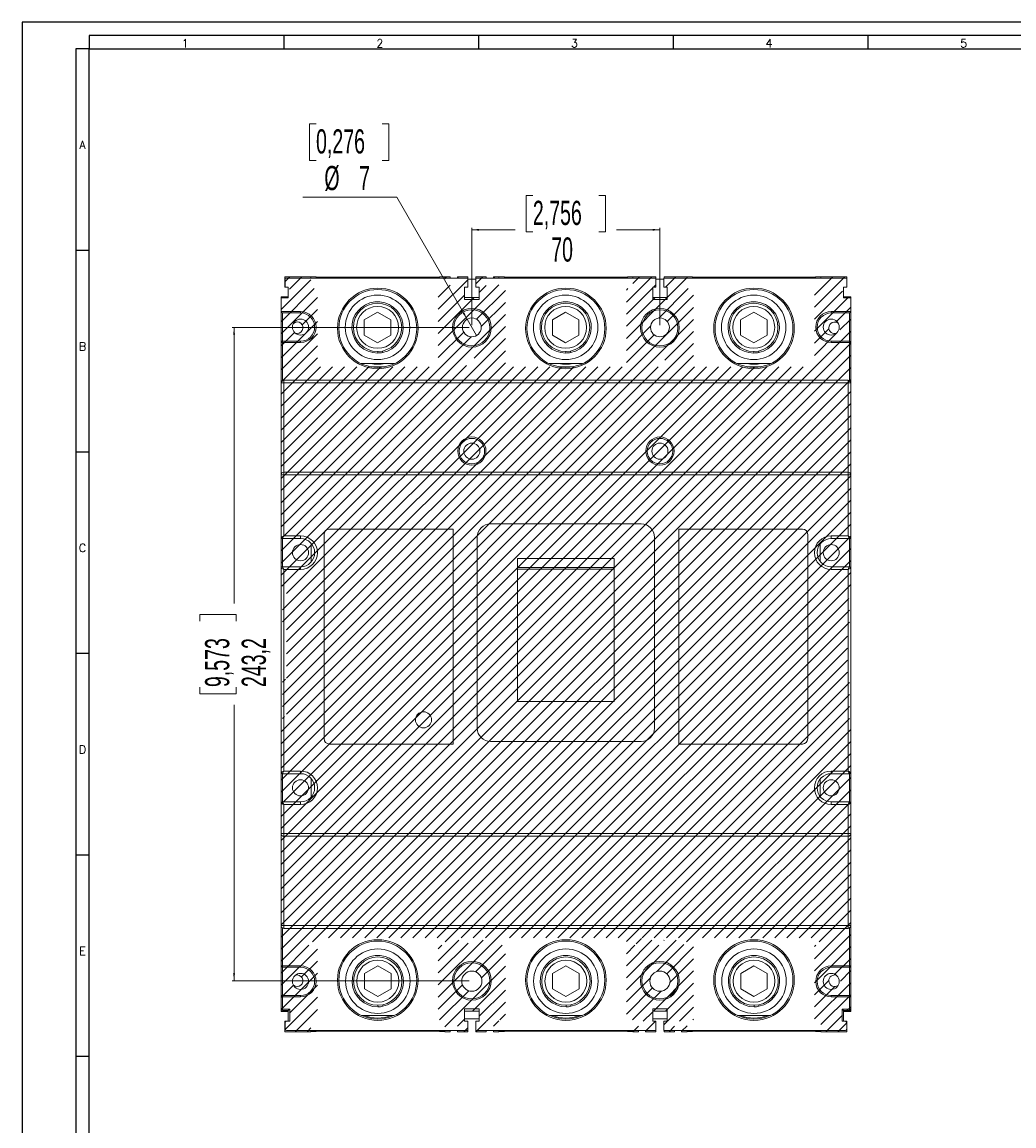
# Model space of a CAD drawing. Header units: millimetres. Extents: x 0 to 1189, y 0 to 841.
# Tile 3 of 9: x 0 to 369, y 430 to 841. Entities that reach past the tile are written whole.
import ezdxf

# ---------------------------------------------------------------- set-up
doc = ezdxf.new("R2010")
doc.units = ezdxf.units.MM
doc.layers.add('FORMATO', color=7, linetype='Continuous')
doc.styles.add('SLDTEXTSTYLE0', font='ROMANS')
doc.styles.add('SLDTEXTSTYLE1', font='TXT', dxfattribs={"width": 0.605})
doc.dimstyles.new('SLDDIMSTYLE0', dxfattribs={"dimtxt": 8.732284, "dimasz": 2.7, "dimexe": 0, "dimexo": 0.0625, "dimgap": 2.183071, "dimtad": 0, "dimdec": 1, "dimrnd": 1e-09, "dimzin": 12, "dimdsep": 46, "dimtxsty": 'SLDTEXTSTYLE1', "dimsah": 1, "dimcen": 0.09, "dimadec": 0, "dimazin": 3, "dimtfac": 1, "dimtdec": 3, "dimtofl": 0, "dimtmove": 0, "dimatfit": 3, "dimfxl": 0, "dimfrac": 2, "dimtolj": 1, "dimtzin": 12, "dimarcsym": 0})
doc.dimstyles.new('SLDDIMSTYLE1', dxfattribs={"dimtxt": 8.732284, "dimasz": 2.7, "dimexe": 0, "dimexo": 0.0625, "dimgap": 2.183071, "dimtad": 0, "dimtih": 1, "dimtoh": 1, "dimdec": 1, "dimrnd": 1e-09, "dimzin": 12, "dimdsep": 46, "dimtxsty": 'SLDTEXTSTYLE1', "dimblk1": 'NONE', "dimsah": 1, "dimcen": 0, "dimadec": 0, "dimazin": 3, "dimtfac": 1, "dimtdec": 3, "dimtmove": 0, "dimatfit": 3, "dimldrblk": 'NONE', "dimfxl": 0, "dimfrac": 2, "dimtolj": 1, "dimtzin": 12, "dimarcsym": 0})

# ---------------------------------------------------------------- blocks, each defined once
blk = doc.blocks.new('_D_8')
at = {"color": 7, "linetype": 'Continuous', "lineweight": 0}
for p, q in [((166.39, 727.39), (78.14, 727.39)), ((78.89, 727.39), (78.89, 624.67)), ((66.1, 618.11), (66.1, 620.57)), ((66.1, 620.57), (79.69, 620.57)), ((79.69, 620.57), (79.69, 618.11)), ((66.1, 593.52), (66.1, 591.06)), ((79.69, 591.06), (79.69, 593.52)), ((66.1, 591.06), (79.69, 591.06)), ((78.89, 484.24), (78.89, 586.96)), ((166.39, 484.24), (78.14, 484.24))]:
    blk.add_line(p, q, dxfattribs=at)
for points in [[(78.89, 727.39), (78.54, 724.69), (79.24, 724.69)], [(78.89, 484.24), (79.24, 486.94), (78.54, 486.94)]]:
    blk.add_solid(points, dxfattribs=at)
at = {"color": 7, "linetype": 'Continuous', "lineweight": 0, "char_height": 8.996, "attachment_point": 1, "rotation": 90, "style": 'SLDTEXTSTYLE1'}
for s, insert in [('9,573', (68.1, 593.52)), ('243,2', (81.73, 593.52))]:
    blk.add_mtext(s, dxfattribs=dict(at, insert=insert))
blk = doc.blocks.new('_D_9')
at = {"color": 7, "linetype": 'Continuous', "lineweight": 0}
for p, q in [((190.1, 776.49), (187.64, 776.49)), ((187.64, 776.49), (187.64, 762.9)), ((214.69, 776.49), (217.15, 776.49)), ((217.15, 776.49), (217.15, 762.9)), ((167.39, 728.24), (167.39, 764.45)), ((237.39, 728.24), (237.39, 764.45)), ((167.39, 763.7), (183.54, 763.7)), ((187.64, 762.9), (190.1, 762.9)), ((217.15, 762.9), (214.69, 762.9)), ((237.39, 763.7), (221.25, 763.7))]:
    blk.add_line(p, q, dxfattribs=at)
for points in [[(167.39, 763.7), (170.09, 763.35), (170.09, 764.05)], [(237.39, 763.7), (234.69, 764.05), (234.69, 763.35)]]:
    blk.add_solid(points, dxfattribs=at)
at = {"color": 7, "linetype": 'Continuous', "lineweight": 0, "char_height": 8.996, "attachment_point": 1, "style": 'SLDTEXTSTYLE1'}
for s, insert in [('2,756', (190.1, 774.49)), ('70', (196.93, 760.86))]:
    blk.add_mtext(s, dxfattribs=dict(at, insert=insert))
blk = doc.blocks.new('_D_10')
at = {"color": 7, "linetype": 'Continuous', "lineweight": 0}
for p, q in [((109.4, 803.09), (106.94, 803.09)), ((106.94, 803.09), (106.94, 789.49)), ((133.99, 803.09), (136.45, 803.09)), ((136.45, 803.09), (136.45, 789.49)), ((106.94, 789.49), (109.4, 789.49)), ((136.45, 789.49), (133.99, 789.49)), ((139.41, 775.86), (104.48, 775.86)), ((165.64, 730.42), (139.41, 775.86)), ((169.14, 724.36), (165.64, 730.42))]:
    blk.add_line(p, q, dxfattribs=at)
blk.add_solid([(165.64, 730.42), (164.6, 732.93), (163.99, 732.58)], dxfattribs=at)
at = {"color": 7, "linetype": 'Continuous', "lineweight": 0, "attachment_point": 1, "style": 'SLDTEXTSTYLE1'}
for s, insert, char_height in [('0,276', (109.4, 801.09), 8.996), ('%%c', (112.5, 787.46), 8.996), ('7', (125.42, 787.46), 9)]:
    blk.add_mtext(s, dxfattribs=dict(at, insert=insert, char_height=char_height))
blk = doc.blocks.new('_NONE')

msp = doc.modelspace()

# ---------------------------------------------------------------- hatches: boundary and pattern name
at = {"linetype": 'Continuous', "lineweight": 0}
h = msp.add_hatch(dxfattribs=at)
h.set_pattern_fill('ANSI31', style=0)
h.paths.add_polyline_path([(177.49, 469.64), (179.89, 469.64), (179.89, 497.42), (176.24, 497.42), (176.24, 498.72), (179.89, 498.72), (179.89, 500.2), (224.89, 500.2), (224.89, 498.72), (228.54, 498.72), (228.54, 497.42), (224.89, 497.42), (224.89, 469.64), (227.29, 469.64), (227.29, 465.28), (229.37, 465.28), (229.37, 469.17), (232.02, 469.17), (232.02, 465.28), (235.87, 465.28), (235.87, 469.11), (234.62, 469.11), (234.62, 472.97), (240.17, 472.97), (240.17, 469.11), (238.92, 469.11), (238.92, 465.28), (242.77, 465.28), (242.77, 469.17), (245.42, 469.17), (245.42, 465.28), (247.49, 465.28), (247.49, 469.64), (249.89, 469.64), (249.89, 497.42), (246.24, 497.42), (246.24, 498.72), (249.89, 498.72), (249.89, 500.2), (294.89, 500.2), (294.89, 498.72), (298.54, 498.72), (298.54, 497.42), (294.89, 497.42), (294.89, 469.64), (297.29, 469.64), (297.29, 465.28), (306.99, 465.28), (306.99, 469.14), (305.29, 469.14), (305.29, 472.74), (308.39, 472.74), (308.39, 581.04), (307.89, 581.04), (307.89, 582.54), (307.17, 582.54), (307.17, 585.54), (307.89, 585.54), (307.89, 597.04), (307.17, 596.71), (307.17, 615.37), (307.89, 615.04), (307.89, 626.54), (307.17, 626.54), (307.17, 629.54), (307.89, 629.54), (307.89, 631.04), (308.39, 631.04), (308.39, 738.74), (305.29, 738.74), (305.29, 742.34), (306.99, 742.34), (306.99, 746.2), (297.29, 746.2), (297.29, 741.84), (294.89, 741.84), (294.89, 712.74), (249.89, 712.74), (249.89, 741.84), (247.49, 741.84), (247.49, 746.2), (238.92, 746.2), (238.92, 742.37), (240.17, 742.37), (240.17, 738.51), (234.62, 738.51), (234.62, 742.37), (235.87, 742.37), (235.87, 746.2), (227.29, 746.2), (227.29, 741.84), (224.89, 741.84), (224.89, 712.74), (179.89, 712.74), (179.89, 741.84), (177.49, 741.84), (177.49, 746.2), (175.42, 746.2), (175.42, 742.31), (172.77, 742.31), (172.77, 746.2), (168.89, 746.2), (168.89, 742.37), (170.17, 742.37), (170.17, 738.51), (164.62, 738.51), (164.62, 742.37), (165.87, 742.37), (165.87, 746.2), (162.02, 746.2), (162.02, 742.31), (159.37, 742.31), (159.37, 746.2), (157.29, 746.2), (157.29, 741.84), (154.89, 741.84), (154.89, 712.74), (109.89, 712.74), (109.89, 741.84), (107.49, 741.84), (107.49, 746.2), (97.79, 746.2), (97.79, 742.34), (99.49, 742.34), (99.49, 738.74), (96.39, 738.74), (96.39, 631.04), (96.89, 631.04), (96.89, 629.54), (98.46, 629.54), (98.46, 626.54), (96.89, 626.54), (96.89, 615.04), (98.46, 615.76), (98.46, 596.31), (96.89, 597.04), (96.89, 585.54), (98.46, 585.54), (98.46, 582.54), (96.89, 582.54), (96.89, 581.04), (96.39, 581.04), (96.39, 472.74), (99.49, 472.74), (99.49, 469.14), (97.79, 469.14), (97.79, 465.28), (107.49, 465.28), (107.49, 469.64), (109.89, 469.64), (109.89, 497.42), (106.24, 497.42), (106.24, 498.72), (109.89, 498.72), (109.89, 500.2), (154.89, 500.2), (154.89, 498.72), (158.54, 498.72), (158.54, 497.42), (154.89, 497.42), (154.89, 469.64), (157.29, 469.64), (157.29, 465.28), (159.37, 465.28), (159.37, 469.17), (162.02, 469.17), (162.02, 465.28), (165.87, 465.28), (165.87, 469.11), (164.62, 469.11), (164.62, 472.97), (170.17, 472.97), (170.17, 469.11), (168.92, 469.11), (168.92, 465.28), (172.77, 465.28), (172.77, 469.17), (175.42, 469.17), (175.42, 465.28), (177.49, 465.28)], flags=0)
edge = h.paths.add_edge_path(flags=0)
edge.add_arc((102.39, 484.24), 2.15, 0, 360)
edge = h.paths.add_edge_path(flags=0)
edge.add_arc((302.39, 727.24), 2.15, 0, 360)
edge = h.paths.add_edge_path(flags=0)
edge.add_arc((237.39, 484.09), 3.75, 0, 360)
edge = h.paths.add_edge_path(flags=0)
edge.add_arc((167.39, 727.39), 3.5, 0, 360)
h.paths.add_polyline_path([(168.79, 499.34), (168.79, 497.44), (165.99, 497.44), (165.99, 499.34), (160.54, 499.34), (160.54, 500.2), (174.24, 500.2), (174.24, 499.34)], flags=0)
h.paths.add_polyline_path([(238.79, 499.34), (238.79, 497.44), (235.99, 497.44), (235.99, 499.34), (230.54, 499.34), (230.54, 500.2), (244.24, 500.2), (244.24, 499.34)], flags=0)
edge = h.paths.add_edge_path(flags=0)
edge.add_line((169.14, 712.74), (165.65, 712.74))
edge.add_arc((167.39, 713.99), 2.15, -35.5455, 215.5455, ccw=False)
edge = h.paths.add_edge_path(flags=0)
edge.add_line((239.14, 712.74), (235.65, 712.74))
edge.add_arc((237.39, 713.99), 2.15, -35.5455, 215.5455, ccw=False)
edge = h.paths.add_edge_path(flags=0)
edge.add_arc((237.39, 727.39), 3.5, 0, 360)
edge = h.paths.add_edge_path(flags=0)
edge.add_arc((167.39, 484.09), 3.75, 0, 360)
edge = h.paths.add_edge_path(flags=0)
edge.add_arc((302.39, 484.24), 2.15, 0, 360)
edge = h.paths.add_edge_path(flags=0)
edge.add_arc((102.39, 727.24), 2.15, 0, 360)

# ---------------------------------------------------------------- linework, layer by layer
at = {"color": 7, "linetype": 'Continuous', "lineweight": 15}
for p, q in [((97.79, 742.34), (97.79, 746.2)), ((107.49, 746.2), (97.79, 746.2)), ((97.89, 745.74), (165.89, 745.74)), ((97.89, 742.34), (97.89, 745.74)), ((107.49, 746.2), (107.49, 745.74)), ((107.49, 746.17), (109.49, 746.17)), ((109.49, 745.74), (109.49, 746.17)), ((109.49, 746.05), (155.29, 746.05)), ((155.29, 746.17), (155.29, 745.74)), ((155.29, 746.17), (157.29, 746.17)), ((157.29, 745.74), (157.29, 746.2)), ((159.37, 746.2), (157.29, 746.2)), ((159.37, 746.2), (159.37, 745.74)), ((162.02, 745.74), (162.02, 746.2)), ((165.87, 746.2), (162.02, 746.2)), ((165.87, 746.2), (165.87, 745.74)), ((165.89, 742.34), (165.89, 745.74)), ((165.89, 745.34), (168.89, 745.34)), ((168.89, 745.74), (168.89, 746.2)), ((172.77, 746.2), (168.89, 746.2)), ((168.89, 745.74), (235.89, 745.74)), ((168.89, 745.74), (168.89, 742.34)), ((172.77, 746.2), (172.77, 745.74)), ((175.42, 745.74), (175.42, 746.2)), ((177.49, 746.2), (175.42, 746.2)), ((177.49, 746.2), (177.49, 745.74)), ((177.49, 746.17), (179.49, 746.17)), ((179.49, 745.74), (179.49, 746.17)), ((179.49, 746.05), (225.29, 746.05)), ((225.29, 746.17), (225.29, 745.74)), ((225.29, 746.17), (227.29, 746.17)), ((227.29, 745.74), (227.29, 746.2)), ((235.87, 746.2), (227.29, 746.2)), ((235.87, 746.2), (235.87, 745.74)), ((235.89, 742.34), (235.89, 745.74)), ((235.89, 745.34), (238.89, 745.34)), ((238.89, 745.74), (306.89, 745.74)), ((238.89, 745.74), (238.89, 742.34)), ((247.49, 746.2), (238.92, 746.2)), ((238.92, 745.74), (238.92, 746.2)), ((247.49, 746.2), (247.49, 745.74)), ((247.49, 746.17), (249.49, 746.17)), ((249.49, 745.74), (249.49, 746.17)), ((249.49, 746.05), (295.29, 746.05)), ((295.29, 746.17), (295.29, 745.74)), ((295.29, 746.17), (297.29, 746.17)), ((297.29, 745.74), (297.29, 746.2)), ((306.99, 746.2), (297.29, 746.2)), ((306.89, 745.74), (306.89, 742.34)), ((306.99, 746.2), (306.99, 742.34)), ((97.79, 742.34), (97.89, 742.34)), ((97.89, 742.34), (99.09, 742.34)), ((99.09, 738.34), (99.09, 742.34)), ((164.69, 737.74), (164.69, 742.34)), ((165.89, 742.34), (164.69, 742.34)), ((170.09, 742.34), (168.89, 742.34)), ((170.09, 742.34), (170.09, 737.74)), ((234.69, 737.74), (234.69, 742.34)), ((235.89, 742.34), (234.69, 742.34)), ((240.09, 742.34), (238.89, 742.34)), ((240.09, 742.34), (240.09, 737.74)), ((305.69, 742.34), (305.69, 738.34)), ((305.69, 742.34), (306.89, 742.34)), ((306.89, 742.34), (306.99, 742.34)), ((96.39, 738.74), (99.09, 738.74)), ((96.39, 738.74), (96.39, 738.34)), ((96.39, 733.24), (96.39, 738.34)), ((96.39, 738.34), (99.09, 738.34)), ((164.69, 738.51), (170.09, 738.51)), ((170.09, 737.74), (164.69, 737.74)), ((234.69, 738.51), (240.09, 738.51)), ((240.09, 737.74), (234.69, 737.74)), ((305.69, 738.74), (308.39, 738.74)), ((305.69, 738.34), (308.39, 738.34)), ((308.39, 738.34), (308.39, 738.74)), ((308.39, 738.34), (308.39, 733.24)), ((96.39, 721.74), (96.39, 733.24)), ((103.64, 733.24), (96.39, 733.24)), ((96.89, 732.74), (103.64, 732.74)), ((96.89, 722.24), (96.89, 732.74)), ((103.64, 732.74), (103.64, 733.24)), ((132.29, 733.1), (127.35, 730.24)), ((137.24, 730.24), (132.29, 733.1)), ((202.29, 733.1), (197.35, 730.24)), ((207.24, 730.24), (202.29, 733.1)), ((272.29, 733.1), (267.35, 730.24)), ((277.24, 730.24), (272.29, 733.1)), ((308.39, 733.24), (301.14, 733.24)), ((301.14, 732.74), (301.14, 733.24)), ((301.14, 732.74), (307.89, 732.74)), ((307.89, 722.24), (307.89, 732.74)), ((308.39, 733.24), (308.39, 721.74)), ((127.35, 730.24), (127.35, 724.53)), ((137.24, 724.53), (137.24, 730.24)), ((197.35, 730.24), (197.35, 724.53)), ((207.24, 724.53), (207.24, 730.24)), ((267.35, 730.24), (267.35, 724.53)), ((277.24, 724.53), (277.24, 730.24)), ((127.35, 724.53), (132.29, 721.67)), ((132.29, 721.67), (137.24, 724.53)), ((197.35, 724.53), (202.29, 721.67)), ((202.29, 721.67), (207.24, 724.53)), ((267.35, 724.53), (272.29, 721.67)), ((272.29, 721.67), (277.24, 724.53)), ((96.39, 706.74), (96.39, 721.74)), ((96.89, 721.74), (96.39, 721.74)), ((96.89, 722.24), (96.89, 721.74)), ((103.64, 722.24), (96.89, 722.24)), ((96.89, 721.74), (103.64, 721.74)), ((96.89, 707.6), (96.89, 721.74)), ((103.64, 722.24), (103.64, 721.74)), ((307.89, 722.24), (301.14, 722.24)), ((301.14, 721.74), (307.89, 721.74)), ((307.89, 722.09), (307.89, 722.24)), ((307.89, 721.74), (307.89, 722.09)), ((307.89, 721.74), (307.89, 707.6)), ((308.39, 721.74), (307.89, 721.74)), ((308.39, 721.74), (308.39, 706.74)), ((132.37, 717.84), (132.36, 718.39)), ((134.15, 718.58), (134.15, 718.02)), ((202.37, 717.84), (202.36, 718.39)), ((204.15, 718.58), (204.15, 718.02)), ((272.37, 717.84), (272.36, 718.39)), ((274.15, 718.58), (274.15, 718.02)), ((126.18, 713.89), (138.61, 713.89)), ((135.08, 712.74), (129.71, 712.74)), ((196.18, 713.89), (208.61, 713.89)), ((205.08, 712.74), (199.71, 712.74)), ((266.18, 713.89), (278.61, 713.89)), ((275.08, 712.74), (269.71, 712.74)), ((96.39, 672.49), (96.39, 706.74)), ((97.39, 706.74), (96.39, 706.74)), ((307.39, 707.74), (97.39, 707.74)), ((97.39, 707.74), (97.39, 706.74)), ((97.39, 706.74), (307.39, 706.74)), ((97.39, 673.49), (97.39, 706.74)), ((307.39, 706.74), (307.39, 707.74)), ((307.39, 706.74), (307.39, 673.49)), ((308.39, 706.74), (307.39, 706.74)), ((308.39, 706.74), (308.39, 672.49)), ((96.39, 649.29), (96.39, 672.49)), ((97.39, 672.49), (96.39, 672.49)), ((307.39, 673.49), (97.39, 673.49)), ((97.39, 672.49), (307.39, 672.49)), ((97.39, 649.79), (97.39, 672.49)), ((307.39, 672.49), (307.39, 649.79)), ((308.39, 672.49), (307.39, 672.49)), ((308.39, 672.49), (308.39, 649.29)), ((230.39, 654.24), (174.39, 654.24)), ((96.39, 637.79), (96.39, 649.29)), ((103.64, 649.79), (97.39, 649.79)), ((103.64, 648.79), (103.64, 649.79)), ((112.39, 650.34), (112.39, 574.34)), ((160.39, 652.34), (114.39, 652.34)), ((160.39, 572.34), (160.39, 652.34)), ((169.39, 649.24), (169.39, 578.24)), ((235.39, 578.24), (235.39, 649.24)), ((244.39, 652.34), (244.39, 572.34)), ((290.39, 652.34), (244.39, 652.34)), ((292.39, 574.34), (292.39, 650.34)), ((307.39, 649.79), (301.14, 649.79)), ((301.14, 648.79), (301.14, 649.79)), ((308.39, 649.29), (308.39, 637.79)), ((96.89, 648.79), (103.64, 648.79)), ((96.89, 638.29), (96.89, 648.79)), ((107.57, 640.05), (107.57, 647.02)), ((297.02, 646.79), (297.02, 640.29)), ((301.14, 648.79), (307.89, 648.79)), ((307.89, 638.29), (307.89, 648.79)), ((184.39, 641.34), (220.39, 641.34)), ((184.39, 588.14), (184.39, 641.34)), ((220.39, 641.34), (220.39, 588.14)), ((96.39, 561.79), (96.39, 637.79)), ((103.64, 638.29), (96.89, 638.29)), ((97.39, 637.29), (103.64, 637.29)), ((97.39, 562.29), (97.39, 637.29)), ((103.64, 638.29), (103.64, 637.29)), ((220.39, 638.01), (184.39, 638.01)), ((220.39, 637.46), (184.39, 637.46)), ((307.89, 638.29), (301.14, 638.29)), ((301.14, 637.29), (307.39, 637.29)), ((307.39, 637.29), (307.39, 562.29)), ((308.39, 637.79), (308.39, 561.79)), ((220.39, 588.14), (184.39, 588.14)), ((114.39, 572.34), (160.39, 572.34)), ((174.39, 573.24), (230.39, 573.24)), ((244.39, 572.34), (290.39, 572.34)), ((96.39, 550.29), (96.39, 561.79)), ((96.89, 561.29), (103.64, 561.29)), ((96.89, 550.79), (96.89, 561.29)), ((103.64, 562.29), (97.39, 562.29)), ((103.64, 561.29), (103.64, 562.29)), ((107.57, 552.55), (107.57, 559.52)), ((297.02, 559.29), (297.02, 552.79)), ((307.39, 562.29), (301.14, 562.29)), ((301.14, 561.29), (301.14, 562.29)), ((301.14, 561.29), (307.89, 561.29)), ((307.89, 550.79), (307.89, 561.29)), ((308.39, 561.79), (308.39, 550.29)), ((103.64, 550.79), (96.89, 550.79)), ((103.64, 550.79), (103.64, 549.79)), ((307.89, 550.79), (301.14, 550.79)), ((96.39, 538.99), (96.39, 550.29)), ((97.39, 549.79), (103.64, 549.79)), ((97.39, 538.99), (97.39, 549.79)), ((301.14, 549.79), (307.39, 549.79)), ((307.39, 549.79), (307.39, 538.99)), ((308.39, 550.29), (308.39, 538.99)), ((96.39, 538.99), (97.39, 538.99)), ((96.39, 504.74), (96.39, 538.99)), ((307.39, 538.99), (97.39, 538.99)), ((307.39, 538.99), (308.39, 538.99)), ((308.39, 538.99), (308.39, 504.74)), ((97.39, 537.99), (307.39, 537.99)), ((97.39, 504.74), (97.39, 537.99)), ((307.39, 537.99), (307.39, 504.74)), ((96.39, 504.74), (96.39, 489.74)), ((96.39, 504.74), (97.39, 504.74)), ((96.89, 489.74), (96.89, 503.87)), ((307.39, 504.74), (97.39, 504.74)), ((97.39, 504.74), (97.39, 503.74)), ((97.39, 503.74), (307.39, 503.74)), ((307.39, 504.74), (308.39, 504.74)), ((307.39, 503.74), (307.39, 504.74)), ((307.89, 503.87), (307.89, 489.74)), ((308.39, 504.74), (308.39, 489.74)), ((96.39, 478.24), (96.39, 489.74)), ((96.39, 489.74), (96.89, 489.74)), ((103.64, 489.74), (96.89, 489.74)), ((96.89, 489.74), (96.89, 489.38)), ((96.89, 489.38), (96.89, 489.24)), ((96.89, 489.24), (103.64, 489.24)), ((96.89, 478.74), (96.89, 489.24)), ((103.64, 489.24), (103.64, 489.74)), ((132.39, 489.8), (127.45, 486.94)), ((137.34, 486.94), (132.39, 489.8)), ((202.39, 489.8), (197.45, 486.94)), ((207.34, 486.94), (202.39, 489.8)), ((272.39, 489.8), (267.45, 486.94)), ((277.34, 486.94), (272.39, 489.8)), ((307.89, 489.74), (301.14, 489.74)), ((301.14, 489.24), (301.14, 489.74)), ((301.14, 489.24), (307.89, 489.24)), ((307.89, 489.74), (308.39, 489.74)), ((307.89, 489.24), (307.89, 489.74)), ((307.89, 478.74), (307.89, 489.24)), ((308.39, 489.74), (308.39, 478.24)), ((127.45, 486.94), (127.45, 481.23)), ((137.34, 481.23), (137.34, 486.94)), ((197.45, 486.94), (197.45, 481.23)), ((207.34, 481.23), (207.34, 486.94)), ((267.45, 486.94), (267.45, 481.23)), ((277.34, 481.23), (277.34, 486.94)), ((127.45, 481.23), (132.39, 478.37)), ((132.39, 478.37), (137.34, 481.23)), ((197.45, 481.23), (202.39, 478.37)), ((202.39, 478.37), (207.34, 481.23)), ((267.45, 481.23), (272.39, 478.37)), ((272.39, 478.37), (277.34, 481.23)), ((96.39, 478.24), (96.39, 473.64)), ((96.89, 478.24), (96.39, 478.24)), ((96.89, 478.74), (96.89, 478.24)), ((103.64, 478.74), (96.89, 478.74)), ((96.89, 478.24), (103.64, 478.24)), ((96.89, 473.64), (96.89, 478.24)), ((103.64, 478.74), (103.64, 478.24)), ((307.89, 478.74), (301.14, 478.74)), ((301.14, 478.74), (301.14, 478.24)), ((301.14, 478.24), (307.89, 478.24)), ((307.89, 478.59), (307.89, 478.74)), ((307.89, 478.24), (307.89, 478.59)), ((307.89, 478.24), (307.89, 473.64)), ((308.39, 478.24), (307.89, 478.24)), ((308.39, 478.24), (308.39, 473.64)), ((96.39, 473.64), (96.39, 472.74)), ((96.39, 473.64), (96.89, 473.64)), ((99.09, 472.74), (96.39, 472.74)), ((99.59, 473.64), (96.89, 473.64)), ((96.89, 473.64), (96.89, 473.28)), ((96.89, 473.28), (96.89, 473.14)), ((96.89, 473.14), (99.09, 473.14)), ((99.09, 473.14), (99.59, 473.64)), ((99.09, 473.14), (99.09, 469.14)), ((99.59, 469.14), (99.59, 473.64)), ((132.47, 474.54), (132.46, 475.09)), ((134.25, 475.28), (134.25, 474.72)), ((164.69, 469.14), (164.69, 473.74)), ((164.69, 473.74), (170.09, 473.74)), ((170.09, 472.97), (164.69, 472.97)), ((170.09, 473.74), (170.09, 469.14)), ((202.47, 474.54), (202.46, 475.09)), ((204.25, 475.28), (204.25, 474.72)), ((234.69, 469.14), (234.69, 473.74)), ((234.69, 473.74), (240.09, 473.74)), ((240.09, 472.97), (234.69, 472.97)), ((240.09, 473.74), (240.09, 469.14)), ((272.47, 474.54), (272.46, 475.09)), ((274.25, 475.28), (274.25, 474.72)), ((305.19, 473.64), (305.19, 469.14)), ((307.89, 473.64), (305.19, 473.64)), ((305.69, 473.14), (305.19, 473.64)), ((305.69, 473.14), (307.89, 473.14)), ((305.69, 469.14), (305.69, 473.14)), ((308.39, 472.74), (305.69, 472.74)), ((307.89, 473.64), (308.39, 473.64)), ((307.89, 473.14), (307.89, 473.64)), ((308.39, 472.74), (308.39, 473.64)), ((98.39, 469.14), (97.79, 469.14)), ((97.79, 465.28), (97.79, 469.14)), ((97.89, 466.24), (97.89, 468.64)), ((99.59, 469.14), (98.39, 469.14)), ((138.5, 471.34), (126.28, 471.34)), ((170.09, 470.04), (164.69, 470.04)), ((164.69, 469.14), (165.89, 469.14)), ((165.89, 465.74), (165.89, 469.14)), ((168.89, 469.14), (170.09, 469.14)), ((168.89, 469.14), (168.89, 465.74)), ((208.5, 471.34), (196.28, 471.34)), ((240.09, 470.04), (234.69, 470.04)), ((234.69, 469.14), (235.89, 469.14)), ((235.89, 465.74), (235.89, 469.14)), ((238.89, 469.14), (240.09, 469.14)), ((238.89, 469.14), (238.89, 465.74)), ((278.5, 471.34), (266.28, 471.34)), ((306.39, 469.14), (305.19, 469.14)), ((306.99, 469.14), (306.39, 469.14)), ((306.89, 468.64), (306.89, 466.24)), ((306.99, 469.14), (306.99, 465.28)), ((97.79, 465.28), (107.49, 465.28)), ((165.89, 465.74), (98.39, 465.74)), ((107.49, 465.74), (107.49, 465.28)), ((109.49, 465.3), (107.49, 465.3)), ((109.49, 465.3), (109.49, 465.74)), ((155.29, 465.42), (109.49, 465.42)), ((155.29, 465.74), (155.29, 465.3)), ((157.29, 465.3), (155.29, 465.3)), ((157.29, 465.28), (157.29, 465.74)), ((157.29, 465.28), (159.37, 465.28)), ((159.37, 465.74), (159.37, 465.28)), ((162.02, 465.28), (162.02, 465.74)), ((162.02, 465.28), (165.87, 465.28)), ((165.87, 465.74), (165.87, 465.28)), ((235.89, 465.74), (168.89, 465.74)), ((168.92, 465.28), (168.92, 465.74)), ((168.92, 465.28), (172.77, 465.28)), ((172.77, 465.74), (172.77, 465.28)), ((175.42, 465.28), (175.42, 465.74)), ((175.42, 465.28), (177.49, 465.28)), ((177.49, 465.74), (177.49, 465.28)), ((179.49, 465.3), (177.49, 465.3)), ((179.49, 465.3), (179.49, 465.74)), ((225.29, 465.42), (179.49, 465.42)), ((225.29, 465.74), (225.29, 465.3)), ((227.29, 465.3), (225.29, 465.3)), ((227.29, 465.28), (227.29, 465.74)), ((227.29, 465.28), (229.37, 465.28)), ((229.37, 465.74), (229.37, 465.28)), ((232.02, 465.28), (232.02, 465.74)), ((232.02, 465.28), (235.87, 465.28)), ((235.87, 465.74), (235.87, 465.28)), ((306.39, 465.74), (238.89, 465.74)), ((238.92, 465.28), (238.92, 465.74)), ((238.92, 465.28), (242.77, 465.28)), ((242.77, 465.74), (242.77, 465.28)), ((245.42, 465.28), (245.42, 465.74)), ((245.42, 465.28), (247.49, 465.28)), ((247.49, 465.74), (247.49, 465.28)), ((249.49, 465.3), (247.49, 465.3)), ((249.49, 465.3), (249.49, 465.74)), ((295.29, 465.42), (249.49, 465.42)), ((295.29, 465.74), (295.29, 465.3)), ((297.29, 465.3), (295.29, 465.3)), ((297.29, 465.28), (297.29, 465.74)), ((297.29, 465.28), (306.99, 465.28))]:
    msp.add_line(p, q, dxfattribs=at)
at = {"color": 7, "linetype": 'Continuous', "lineweight": 15, "flags": 128}
for points in [[(301.14, 722.24), (301.14, 722.23), (301.14, 722.2), (301.14, 722.15), (301.14, 722.09), (301.14, 722.02), (301.14, 721.93), (301.14, 721.84), (301.14, 721.74)], [(97.39, 672.49), (97.39, 672.68), (97.39, 672.87), (97.39, 673.04), (97.39, 673.19), (97.39, 673.32), (97.39, 673.41), (97.39, 673.47), (97.39, 673.49)], [(307.39, 673.49), (307.39, 673.47), (307.39, 673.41), (307.39, 673.32), (307.39, 673.19), (307.39, 673.04), (307.39, 672.87), (307.39, 672.68), (307.39, 672.49)], [(96.39, 649.29), (96.41, 649.3), (96.47, 649.32), (96.56, 649.37), (96.69, 649.43), (96.99, 649.59), (97.39, 649.79)], [(96.89, 648.79), (96.9, 648.81), (96.93, 648.87), (96.98, 648.97), (97.05, 649.11), (97.21, 649.43), (97.39, 649.79)], [(307.39, 649.79), (307.57, 649.43), (307.74, 649.11), (307.8, 648.97), (307.85, 648.87), (307.88, 648.81), (307.89, 648.79)], [(307.39, 649.79), (307.8, 649.59), (308.12, 649.42), (308.32, 649.32), (308.38, 649.3), (308.39, 649.29)], [(97.39, 637.29), (96.99, 637.49), (96.66, 637.65), (96.47, 637.75), (96.41, 637.78), (96.39, 637.79)], [(97.39, 637.29), (97.21, 637.65), (97.05, 637.97), (96.98, 638.11), (96.93, 638.21), (96.9, 638.27), (96.89, 638.29)], [(301.14, 637.29), (301.14, 637.67), (301.14, 637.99), (301.14, 638.21), (301.14, 638.29)], [(307.89, 638.29), (307.88, 638.27), (307.85, 638.21), (307.8, 638.11), (307.74, 637.97), (307.57, 637.65), (307.39, 637.29)], [(308.39, 637.79), (308.38, 637.78), (308.32, 637.75), (308.23, 637.7), (308.1, 637.64), (307.8, 637.49), (307.39, 637.29)], [(96.39, 561.79), (96.41, 561.8), (96.47, 561.82), (96.56, 561.87), (96.69, 561.93), (96.99, 562.09), (97.39, 562.29)], [(96.89, 561.29), (96.9, 561.31), (96.93, 561.37), (96.98, 561.47), (97.05, 561.61), (97.21, 561.93), (97.39, 562.29)], [(307.39, 562.29), (307.8, 562.09), (308.12, 561.92), (308.32, 561.82), (308.38, 561.8), (308.39, 561.79)], [(307.39, 562.29), (307.57, 561.93), (307.74, 561.61), (307.8, 561.47), (307.85, 561.37), (307.88, 561.31), (307.89, 561.29)], [(97.39, 549.79), (97.21, 550.15), (97.05, 550.47), (96.98, 550.61), (96.93, 550.71), (96.9, 550.77), (96.89, 550.79)], [(301.14, 549.79), (301.14, 550.17), (301.14, 550.49), (301.14, 550.71), (301.14, 550.79)], [(307.89, 550.79), (307.88, 550.77), (307.85, 550.71), (307.8, 550.61), (307.74, 550.47), (307.57, 550.15), (307.39, 549.79)], [(97.39, 549.79), (96.99, 549.99), (96.66, 550.15), (96.47, 550.25), (96.41, 550.28), (96.39, 550.29)], [(308.39, 550.29), (308.38, 550.28), (308.32, 550.25), (308.23, 550.2), (308.1, 550.14), (307.8, 549.99), (307.39, 549.79)], [(97.39, 537.99), (97.39, 538.01), (97.39, 538.06), (97.39, 538.16), (97.39, 538.28), (97.39, 538.43), (97.39, 538.6), (97.39, 538.79), (97.39, 538.99)], [(307.39, 538.99), (307.39, 538.79), (307.39, 538.6), (307.39, 538.43), (307.39, 538.28), (307.39, 538.16), (307.39, 538.06), (307.39, 538.01), (307.39, 537.99)]]:
    msp.add_lwpolyline(points, dxfattribs=at)
at = {"color": 7, "linetype": 'Continuous', "lineweight": 15}
for centre, radius in [((132.39, 726.99), 14.5), ((202.39, 726.99), 14.5), ((272.39, 726.99), 14.5), ((132.29, 727.39), 12), ((132.29, 727.39), 9), ((202.29, 727.39), 12), ((202.29, 727.39), 9), ((272.29, 727.39), 12), ((272.29, 727.39), 9), ((167.39, 727.24), 6.7), ((237.39, 727.24), 6.7), ((103.64, 727.49), 3), ((167.39, 727.39), 3.5), ((237.39, 727.39), 3.5), ((301.14, 727.49), 3), ((167.39, 681.34), 4.75), ((237.39, 681.34), 4.75), ((167.39, 681.34), 3), ((237.39, 681.34), 3), ((103.64, 643.54), 3), ((301.14, 643.54), 3), ((149.39, 581.34), 3), ((103.64, 556.04), 3), ((301.14, 556.04), 3), ((132.39, 484.49), 14.5), ((202.39, 484.49), 14.5), ((272.39, 484.49), 14.5), ((132.39, 484.09), 12), ((132.39, 484.09), 9), ((202.39, 484.09), 12), ((202.39, 484.09), 9), ((272.39, 484.09), 12), ((272.39, 484.09), 9), ((167.39, 484.24), 6.7), ((237.39, 484.24), 6.7), ((103.64, 483.99), 3), ((167.39, 484.09), 3.75), ((237.39, 484.09), 3.75), ((301.14, 483.99), 3)]:
    msp.add_circle(centre, radius, dxfattribs=at)
for centre, radius, start, end in [((132.39, 726.99), 15, 0, 180), ((202.39, 726.99), 15, 0, 180), ((272.39, 726.99), 15, 0, 180), ((132.29, 727.39), 9.55, 281.2283, 270.4265), ((202.29, 727.39), 9.55, 281.2283, 270.4265), ((272.29, 727.39), 9.55, 281.2283, 270.4265), ((96.89, 733.24), 0.5, 180, 270), ((103.64, 727.49), 5.75, 270, 90), ((103.64, 727.49), 5.25, 270, 90), ((132.29, 727.39), 7.8, 90, 270), ((132.29, 727.39), 7.8, 270, 90), ((167.39, 727.24), 7.2, 0, 180), ((202.29, 727.39), 7.8, 90, 270), ((202.29, 727.39), 7.8, 270, 90), ((237.39, 727.24), 7.2, 0, 180), ((272.29, 727.39), 7.8, 90, 270), ((272.29, 727.39), 7.8, 270, 90), ((301.14, 727.49), 5.75, 90, 270), ((301.14, 727.49), 5.25, 90, 270), ((307.89, 733.24), 0.5, 270, 360), ((102.39, 727.24), 2.15, 251.1704, 131.4539), ((167.39, 727.24), 7.2, 180, 360), ((237.39, 727.24), 7.2, 180, 360), ((302.39, 727.24), 2.15, 48.5462, 180), ((302.39, 727.24), 2.15, 180, 288.8295), ((132.39, 726.99), 15, 180, 0), ((202.39, 726.99), 15, 180, 0), ((272.39, 726.99), 15, 180, 0), ((96.89, 721.74), 0.5, 135, 180), ((96.89, 721.74), 0.5, 90, 135), ((307.89, 721.74), 0.5, 0, 90), ((132.29, 727.39), 9.55, 270.4265, 281.2283), ((202.29, 727.39), 9.55, 270.4265, 281.2283), ((272.29, 727.39), 9.55, 270.4265, 281.2283), ((132.39, 727.39), 13.75, 259.0575, 280.9425), ((202.39, 727.39), 13.75, 259.0575, 280.9425), ((272.39, 727.39), 13.75, 259.0575, 280.9425), ((97.39, 706.74), 1, 90, 180), ((307.39, 706.74), 1, 0, 90), ((167.39, 681.34), 5.25, 0, 180), ((237.39, 681.34), 5.25, 0, 180), ((167.39, 681.34), 5.25, 180, 0), ((237.39, 681.34), 5.25, 180, 0), ((97.39, 672.49), 1, 90, 180), ((307.39, 672.49), 1, 0, 90), ((174.39, 649.24), 5, 90, 180), ((230.39, 649.24), 5, 0, 90), ((96.89, 649.29), 0.5, 179.9999, 270), ((103.64, 643.54), 6.25, 270, 90), ((114.39, 650.34), 2, 90, 180), ((290.39, 650.34), 2, 0, 90), ((301.14, 643.54), 6.25, 90, 270), ((307.89, 649.29), 0.5, 269.9999, 0.0001), ((103.64, 643.54), 5.25, 270, 90), ((301.14, 643.54), 5.25, 90, 270), ((96.89, 637.79), 0.5, 89.9999, 180), ((307.89, 637.79), 0.5, 360, 90), ((174.39, 578.24), 5, 180, 270), ((230.39, 578.24), 5, 270, 0), ((114.39, 574.34), 2, 180, 270), ((290.39, 574.34), 2, 270, 0), ((96.89, 561.79), 0.5, 179.9999, 270), ((103.64, 556.04), 6.25, 270, 90), ((103.64, 556.04), 5.25, 270, 90), ((301.14, 556.04), 6.25, 90, 270), ((301.14, 556.04), 5.25, 90, 270), ((307.89, 561.79), 0.5, 269.9999, 0.0001), ((96.89, 550.29), 0.5, 89.9999, 180), ((307.89, 550.29), 0.5, 360, 90), ((97.39, 538.99), 1, 180, 270), ((307.39, 538.99), 1, 270, 0), ((97.39, 504.74), 1, 180, 270), ((307.39, 504.74), 1, 270, 0), ((132.39, 484.49), 15, 0, 180), ((202.39, 484.49), 15, 0, 180), ((272.39, 484.49), 15, 0, 180), ((132.39, 484.09), 9.55, 281.2283, 270.4265), ((202.39, 484.09), 9.55, 281.2283, 270.4265), ((272.39, 484.09), 9.55, 281.2283, 270.4265), ((96.89, 489.74), 0.5, 180, 270), ((103.64, 483.99), 5.75, 270, 90), ((103.64, 483.99), 5.25, 270, 90), ((132.39, 484.09), 7.8, 90, 270), ((132.39, 484.09), 7.8, 270, 90), ((167.39, 484.24), 7.2, 0, 180), ((202.39, 484.09), 7.8, 90, 270), ((202.39, 484.09), 7.8, 270, 90), ((237.39, 484.24), 7.2, 0, 180), ((272.39, 484.09), 7.8, 90, 270), ((272.39, 484.09), 7.8, 270, 90), ((301.14, 483.99), 5.75, 90, 270), ((301.14, 483.99), 5.25, 90, 270), ((307.89, 489.74), 0.5, 270, 315), ((307.89, 489.74), 0.5, 315, 360), ((102.39, 484.24), 2.15, 228.5494, 108.8351), ((302.39, 484.24), 2.15, 71.1649, 180), ((132.39, 484.49), 15, 180, 0), ((167.39, 484.24), 7.2, 180, 0), ((202.39, 484.49), 15, 180, 0), ((237.39, 484.24), 7.2, 180, 0), ((272.39, 484.49), 15, 180, 0), ((302.39, 484.24), 2.15, 180, 311.4505), ((96.89, 478.24), 0.5, 135, 180), ((96.89, 478.24), 0.5, 90, 135), ((307.89, 478.24), 0.5, 0, 90), ((96.89, 473.64), 0.5, 180, 270), ((132.39, 484.09), 9.55, 270.4265, 281.2283), ((202.39, 484.09), 9.55, 270.4265, 281.2283), ((272.39, 484.09), 9.55, 270.4265, 281.2283), ((307.89, 473.64), 0.5, 270, 315), ((307.89, 473.64), 0.5, 315, 0), ((98.39, 468.64), 0.5, 90, 180), ((132.39, 484.09), 13.75, 248.0136, 291.9864), ((202.39, 484.09), 13.75, 248.0136, 291.9864), ((272.39, 484.09), 13.75, 248.0136, 291.9864), ((306.39, 468.64), 0.5, 0, 90), ((98.39, 466.24), 0.5, 180, 270), ((306.39, 466.24), 0.5, 270, 0)]:
    msp.add_arc(centre, radius, start, end, dxfattribs=at)
at = {"layer": 'FORMATO'}
for p, q in [((1189, 841), (0, 841)), ((0, 841), (0, 0)), ((1184, 836), (25, 836)), ((25, 836), (25, 831)), ((97.43, 836), (97.43, 831)), ((169.86, 836), (169.86, 831)), ((242.29, 836), (242.29, 831)), ((314.72, 836), (314.72, 831)), ((20, 831), (20, 5)), ((25, 831), (20, 831)), ((25, 5), (25, 831)), ((25, 831), (1184, 831)), ((25, 756), (20, 756)), ((25, 681), (20, 681)), ((25, 606), (20, 606)), ((25, 531), (20, 531)), ((25, 456), (20, 456))]:
    msp.add_line(p, q, dxfattribs=at)

# ---------------------------------------------------------------- texts
at = {"layer": 'FORMATO', "char_height": 3, "attachment_point": 2, "style": 'SLDTEXTSTYLE0'}
for s, insert in [('1', (60.7, 834.6)), ('2', (133.13, 834.6)), ('3', (205.56, 834.6)), ('4', (277.99, 834.6)), ('5', (350.42, 834.6)), ('A', (22.48, 796.8)), ('B', (22.5, 721.8)), ('C', (22.5, 646.8)), ('D', (22.5, 571.8)), ('E', (22.51, 496.8))]:
    msp.add_mtext(s, dxfattribs=dict(at, insert=insert))

# ---------------------------------------------------------------- dimensions: what is measured, and where the dimension line sits
at = {"color": 7, "linetype": 'Continuous', "lineweight": 0}
dim = msp.add_diameter_dim_2p(p1=(169.14, 724.36), p2=(165.64, 730.42), dimstyle='SLDDIMSTYLE1', dxfattribs=at)
dim.commit()
dim.dimension.update_dxf_attribs({"geometry": '_D_10', "text_midpoint": (121.69, 790.29), "dimtype": 163})
dim = msp.add_linear_dim(base=(237.39, 763.7), p1=(167.39, 727.24), p2=(237.39, 727.24), dimstyle='SLDDIMSTYLE0', dxfattribs=at)
dim.commit()
dim.dimension.update_dxf_attribs({"geometry": '_D_9', "text_midpoint": (202.39, 763.7), "dimtype": 160})
dim = msp.add_linear_dim(base=(78.89429028, 484.23760747), p1=(167.39439336, 727.38760747), p2=(167.39439336, 484.23760747), angle=90, dimstyle='SLDDIMSTYLE0', dxfattribs=at)
dim.commit()
dim.dimension.update_dxf_attribs({"geometry": '_D_8', "text_midpoint": (78.89429028, 605.81260747), "dimtype": 160})

doc.saveas('drawing.dxf')
